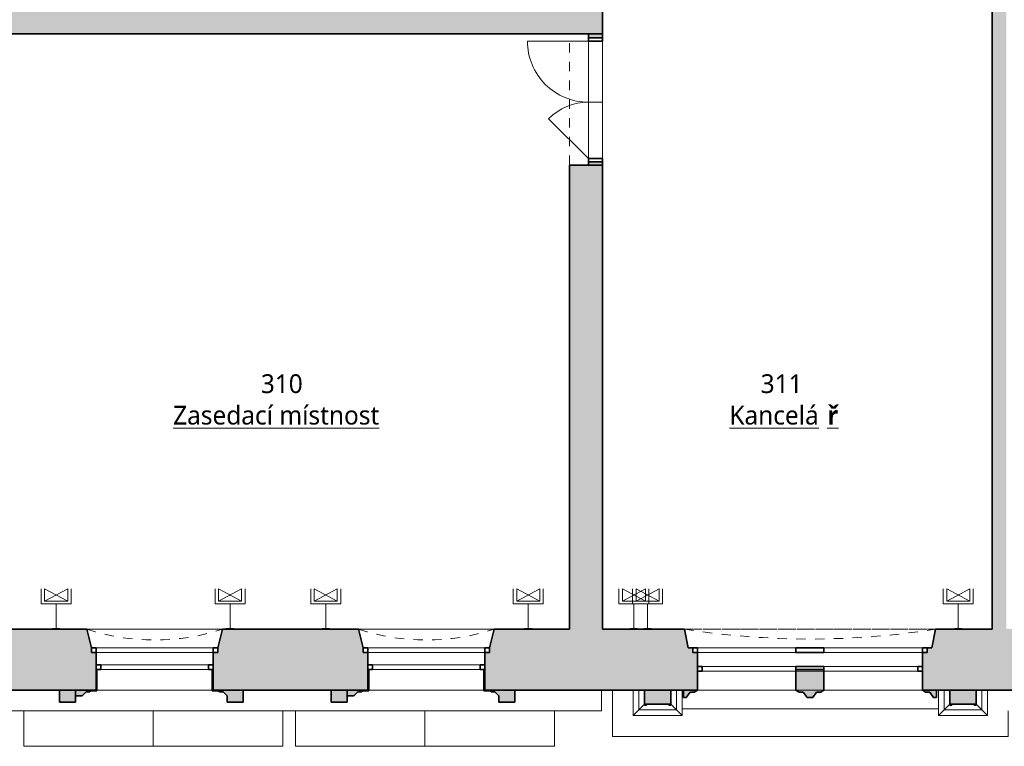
# Model space of a CAD drawing. Header units: metres. Extents: x -0.2 to 44.7, y -1.1 to 28.
# Tile 3 of 11: x 11.3 to 21.8, y -0.2 to 7.5. Entities that reach past the tile are written whole.
import ezdxf

# ---------------------------------------------------------------- set-up
doc = ezdxf.new("R2010")
doc.units = ezdxf.units.M
doc.linetypes.add('AV - Cerch_ 1 tecka 4mm', pattern=[0.006, 0.004, -0.001, 0, -0.001])
doc.layers.add('AV-MISTNOSTI', color=5, linetype='Continuous', lineweight=5, true_color=0x0000ff)
doc.layers.add('AV-TEXTY', color=5, linetype='Continuous', lineweight=13, true_color=0x0000ff)
doc.layers.add('AV-SRAFY', color=7, linetype='Continuous', lineweight=35)
doc.layers.add('AV-STAVBA', color=7, linetype='Continuous', lineweight=18)
doc.styles.add('Trebuchet MS_B', font='trebuc.ttf', dxfattribs={"height": 0.2})

# ---------------------------------------------------------------- blocks, each defined once
blk = doc.blocks.new('GM_Otvor_obdélníkový - 1400x2450-997674-3NP')
at = {"layer": 'AV-STAVBA', "color": 254, "linetype": 'AV - Cerch_ 1 tecka 4mm', "lineweight": 13, "true_color": 0xcccccc}
for p, q in [((-0.7, 0.175), (0.7, 0.175)), ((-0.7, -0.175), (0.7, -0.175)), ((-0.7, -0.175), (0.7, -0.175))]:
    blk.add_line(p, q, dxfattribs=at)
blk = doc.blocks.new('DO_2-L_Ocel_ - 1250x1970-985152-3NP')
at = {"layer": 'AV-STAVBA', "color": 254, "true_color": 0xcccccc}
for p, q in [((0.65, 0.725), (0.65, 0.075)), ((-0.6, 0.075), (-0.176, 0.499)), ((-0.635, 0.075), (-0.635, -0.075)), ((-0.6, 0.075), (0.65, 0.075)), ((0, 0.075), (0, -0.075)), ((0.685, 0.075), (0.685, -0.075)), ((-0.6, -0.075), (0.65, -0.075))]:
    blk.add_line(p, q, dxfattribs=at)
at = {"layer": 'AV-STAVBA', "color": 254, "lineweight": 35, "true_color": 0xcccccc}
for p, q in [((-0.6, 0.075), (-0.635, 0.075)), ((-0.635, 0.075), (-0.635, -0.075)), ((-0.6, -0.075), (-0.6, 0.075)), ((0.685, 0.075), (0.65, 0.075)), ((0.65, 0.075), (0.65, -0.075)), ((0.685, -0.075), (0.685, 0.075)), ((-0.635, -0.075), (-0.6, -0.075)), ((0.65, -0.075), (0.685, -0.075))]:
    blk.add_line(p, q, dxfattribs=at)
at = {"layer": 'AV-STAVBA', "color": 254, "linetype": 'AV - Cerch_ 1 tecka 4mm', "true_color": 0xcccccc}
for p, q in [((-0.635, 0.075), (0.685, 0.075)), ((-0.6, 0.075), (0.65, 0.075)), ((-0.635, -0.075), (0.685, -0.075)), ((-0.6, -0.075), (0.65, -0.075))]:
    blk.add_line(p, q, dxfattribs=at)
at = {"layer": 'AV-STAVBA', "color": 254, "true_color": 0xcccccc}
for centre, radius, start, end in [((0.65, 0.075), 0.65, 89.9951, 180), ((-0.6, 0.075), 0.6, 360, 45)]:
    blk.add_arc(centre, radius, start, end, dxfattribs=at)
blk = doc.blocks.new('WI_2-2_dvojité_bez středního sloupku - 1250x2320-1217601-3NP')
at = {"layer": 'AV-STAVBA', "color": 254, "linetype": 'AV - Cerch_ 1 tecka 4mm', "lineweight": 13, "true_color": 0xcccccc}
for p, q in [((0.675, 0.325), (-0.675, 0.325)), ((-0.675, 0.325), (0.675, 0.325)), ((0.625, 0.325), (-0.625, 0.325)), ((0.675, -0.325), (-0.675, -0.325)), ((0.625, -0.325), (-0.625, -0.325)), ((-0.625, -0.325), (0.625, -0.325))]:
    blk.add_line(p, q, dxfattribs=at)
at = {"layer": 'AV-STAVBA', "color": 254, "lineweight": 35, "true_color": 0xcccccc}
for p, q in [((-0.625, 0.125), (-0.675, 0.125)), ((-0.675, 0.125), (-0.675, 0.075)), ((-0.625, 0.075), (-0.625, 0.125)), ((0.675, 0.125), (0.625, 0.125)), ((0.625, 0.125), (0.625, 0.075)), ((0.675, 0.075), (0.675, 0.125)), ((-0.675, 0.075), (-0.625, 0.075)), ((0.625, 0.075), (0.675, 0.075)), ((-0.625, -0.105), (-0.625, -0.055)), ((-0.625, -0.055), (-0.575, -0.055)), ((-0.575, -0.105), (-0.625, -0.105)), ((-0.575, -0.055), (-0.575, -0.105)), ((0.575, -0.105), (0.575, -0.055)), ((0.575, -0.055), (0.625, -0.055)), ((0.625, -0.105), (0.575, -0.105)), ((0.625, -0.055), (0.625, -0.105))]:
    blk.add_line(p, q, dxfattribs=at)
at = {"layer": 'AV-STAVBA', "color": 254, "true_color": 0xcccccc}
for p, q in [((-0.675, 0.075), (-0.675, 0.125)), ((-0.675, 0.125), (0.675, 0.125)), ((-0.625, 0.125), (0.031, 0.125)), ((-0.625, 0.075), (-0.625, 0.125)), ((0.031, 0.125), (0.625, 0.125)), ((0.625, 0.075), (0.625, 0.125)), ((0.675, 0.075), (0.675, 0.125)), ((-0.675, 0.075), (0.675, 0.075)), ((0.031, 0.075), (-0.625, 0.075)), ((0.625, 0.075), (0.031, 0.075)), ((-0.625, -0.055), (-0.625, -0.105)), ((-0.625, -0.055), (0.625, -0.055)), ((-0.625, -0.105), (0.625, -0.105)), ((0.031, -0.055), (-0.575, -0.055)), ((-0.575, -0.055), (-0.575, -0.105)), ((-0.575, -0.105), (0.031, -0.105)), ((0.575, -0.055), (0.031, -0.055)), ((0.031, -0.105), (0.575, -0.105)), ((0.575, -0.055), (0.575, -0.105)), ((0.625, -0.055), (0.625, -0.105))]:
    blk.add_line(p, q, dxfattribs=at)
blk = doc.blocks.new('GM_Nika se zkoseným ostěním a klenutým nadpražím - 1350x2500_200-1217707-3NP')
at = {"layer": 'AV-STAVBA', "color": 254, "linetype": 'AV - Cerch_ 1 tecka 4mm', "lineweight": 13, "true_color": 0xcccccc}
for p, q in [((0.675, 0.325), (-0.675, 0.325)), ((0.725, -0.325), (-0.725, -0.325))]:
    blk.add_line(p, q, dxfattribs=at)
blk.add_arc((0, -2.537), 2.328, 71.8558, 108.1442, dxfattribs=at)
blk = doc.blocks.new('GM_Nika_zkosené ostění - v900-1218213-3NP')
at = {"layer": 'AV-STAVBA', "color": 254, "linetype": 'AV - Cerch_ 1 tecka 4mm', "lineweight": 13, "true_color": 0xcccccc}
blk.add_line((-0.6, 0.325), (0.85, 0.325), dxfattribs=at)
blk = doc.blocks.new('WI_4-4_dvojité - 2400x2350-1624764-3NP')
at = {"layer": 'AV-STAVBA', "color": 254, "linetype": 'AV - Cerch_ 1 tecka 4mm', "lineweight": 13, "true_color": 0xcccccc}
for p, q in [((1.25, 0.325), (-1.25, 0.325)), ((-1.25, 0.325), (1.25, 0.325)), ((1.2, 0.325), (-1.2, 0.325)), ((1.25, -0.325), (-1.25, -0.325)), ((1.2, -0.325), (-1.2, -0.325)), ((-1.2, -0.325), (1.2, -0.325))]:
    blk.add_line(p, q, dxfattribs=at)
at = {"layer": 'AV-STAVBA', "color": 254, "lineweight": 35, "true_color": 0xcccccc}
for p, q in [((-1.2, 0.125), (-1.25, 0.125)), ((-1.2, 0.075), (-1.2, 0.125)), ((0.15, 0.125), (-0.15, 0.125)), ((-0.15, 0.125), (-0.15, 0.075)), ((0.15, 0.075), (0.15, 0.125)), ((1.25, 0.125), (1.2, 0.125)), ((1.2, 0.125), (1.2, 0.075)), ((-0.15, 0.075), (0.15, 0.075)), ((-1.2, -0.075), (-1.15, -0.075)), ((-1.15, -0.075), (-1.15, -0.125)), ((-0.15, -0.105), (-0.15, -0.075)), ((-0.15, -0.075), (0.15, -0.075)), ((0.15, -0.075), (0.15, -0.105)), ((1.15, -0.125), (1.15, -0.075)), ((1.15, -0.075), (1.2, -0.075)), ((-1.15, -0.125), (-1.2, -0.125)), ((1.2, -0.125), (1.15, -0.125))]:
    blk.add_line(p, q, dxfattribs=at)
at = {"layer": 'AV-STAVBA', "color": 254, "true_color": 0xcccccc}
for p, q in [((-1.25, 0.075), (-1.25, 0.125)), ((-1.25, 0.125), (1.25, 0.125)), ((-1.2, 0.125), (-0.15, 0.125)), ((-1.2, 0.075), (-1.2, 0.125)), ((0.15, 0.125), (1.2, 0.125)), ((1.2, 0.075), (1.2, 0.125)), ((1.25, 0.075), (1.25, 0.125)), ((-1.25, 0.075), (1.25, 0.075)), ((-0.15, 0.075), (-1.2, 0.075)), ((1.2, 0.075), (0.15, 0.075)), ((-1.2, -0.075), (-1.2, -0.125)), ((-1.2, -0.075), (1.2, -0.075)), ((-0.15, -0.075), (-1.15, -0.075)), ((-1.15, -0.075), (-1.15, -0.125)), ((1.15, -0.075), (0.15, -0.075)), ((1.15, -0.075), (1.15, -0.125)), ((1.2, -0.075), (1.2, -0.125)), ((-1.2, -0.125), (1.2, -0.125)), ((-1.15, -0.125), (-0.15, -0.125)), ((0.15, -0.125), (1.15, -0.125))]:
    blk.add_line(p, q, dxfattribs=at)
blk = doc.blocks.new('GM_Nika se zkoseným ostěním a klenutým nadpražím - 2600x2500_4500-1221870-3NP')
at = {"layer": 'AV-STAVBA', "color": 254, "linetype": 'AV - Cerch_ 1 tecka 4mm', "lineweight": 13, "true_color": 0xcccccc}
for p, q in [((1.3, 0.325), (-1.3, 0.325)), ((1.34, -0.325), (-1.34, -0.325))]:
    blk.add_line(p, q, dxfattribs=at)
blk.add_arc((0, -8.719), 8.5, 80.9297, 99.0703, dxfattribs=at)
blk = doc.blocks.new('GM_Nika_zkosené ostění - v850-1222089-3NP')
at = {"layer": 'AV-STAVBA', "color": 254, "linetype": 'AV - Cerch_ 1 tecka 4mm', "lineweight": 13, "true_color": 0xcccccc}
blk.add_line((-1.215, 0.325), (1.465, 0.325), dxfattribs=at)
blk = doc.blocks.new('Podokenní římsa 3NP - Podokenní římsa 3NP-1611802-3NP')
at = {"layer": 'AV-STAVBA', "color": 254, "true_color": 0xcccccc}
for p, q in [((17.495, 0.138), (17.495, 0.358)), ((5.665, 0.138), (17.495, 0.138))]:
    blk.add_line(p, q, dxfattribs=at)
blk = doc.blocks.new('Tympanon a šambrána 3NP3 - Tympanon a šambrána 2NP-1615727-3NP')
at = {"layer": 'AV-STAVBA', "true_color": 0xcccccc}
h = blk.add_hatch(color=254, dxfattribs=at)
h.paths.add_polyline_path([(7.8, 0.228), (7.8, 0.358), (7.48, 0.358), (7.48, 0.578), (7.47, 0.578), (7.47, 0.348), (7.535, 0.348), (7.55, 0.339), (7.585, 0.339), (7.628, 0.297), (7.63, 0.297), (7.63, 0.228)])
h.paths.add_polyline_path([(6.01, 0.297), (6.082, 0.297), (6.125, 0.339), (6.16, 0.339), (6.175, 0.348), (6.24, 0.348), (6.24, 0.578), (6.23, 0.578), (6.23, 0.358), (6.01, 0.358)])
blk.add_hatch(color=254, dxfattribs=at).paths.add_polyline_path([(6.01, 0.228), (6.01, 0.358), (5.84, 0.358), (5.84, 0.228)])
at = {"layer": 'AV-STAVBA', "color": 254, "lineweight": 35, "true_color": 0xcccccc}
for p, q in [((6.23, 0.578), (6.23, 0.358)), ((6.24, 0.348), (6.24, 0.578)), ((7.47, 0.578), (7.47, 0.348)), ((7.48, 0.358), (7.48, 0.578)), ((6.01, 0.358), (5.84, 0.358)), ((5.84, 0.358), (5.84, 0.228)), ((6.23, 0.358), (6.01, 0.358)), ((6.01, 0.358), (6.01, 0.297)), ((6.01, 0.228), (6.01, 0.358)), ((6.082, 0.297), (6.125, 0.339)), ((6.125, 0.339), (6.16, 0.339)), ((6.16, 0.339), (6.175, 0.348)), ((6.175, 0.348), (6.24, 0.348)), ((7.47, 0.348), (7.535, 0.348)), ((7.8, 0.358), (7.48, 0.358)), ((7.535, 0.348), (7.55, 0.339)), ((7.55, 0.339), (7.585, 0.339)), ((7.585, 0.339), (7.628, 0.297)), ((7.8, 0.228), (7.8, 0.358)), ((5.84, 0.228), (6.01, 0.228)), ((6.01, 0.297), (6.082, 0.297)), ((7.628, 0.297), (7.63, 0.297)), ((7.63, 0.297), (7.63, 0.228)), ((7.63, 0.228), (7.8, 0.228))]:
    blk.add_line(p, q, dxfattribs=at)
blk = doc.blocks.new('Tympanon a šambrána 3NP4 - Tympanon a šambrána 2NP-1615841-3NP')
at = {"layer": 'AV-STAVBA', "true_color": 0xcccccc}
h = blk.add_hatch(color=254, dxfattribs=at)
h.paths.add_polyline_path([(7.63, 0.228), (7.8, 0.228), (7.8, 0.358), (7.48, 0.358), (7.48, 0.578), (7.47, 0.578), (7.47, 0.348), (7.535, 0.348), (7.55, 0.339), (7.585, 0.339), (7.628, 0.297), (7.63, 0.297)])
h.paths.add_polyline_path([(6.082, 0.297), (6.125, 0.339), (6.16, 0.339), (6.175, 0.348), (6.24, 0.348), (6.24, 0.578), (6.23, 0.578), (6.23, 0.358), (6.01, 0.358), (6.01, 0.297)])
blk.add_hatch(color=254, dxfattribs=at).paths.add_polyline_path([(6.01, 0.228), (6.01, 0.358), (5.84, 0.358), (5.84, 0.228)])
at = {"layer": 'AV-STAVBA', "color": 254, "lineweight": 35, "true_color": 0xcccccc}
for p, q in [((6.23, 0.578), (6.23, 0.358)), ((6.24, 0.348), (6.24, 0.578)), ((7.47, 0.578), (7.47, 0.348)), ((7.48, 0.358), (7.48, 0.578)), ((6.01, 0.358), (5.84, 0.358)), ((5.84, 0.358), (5.84, 0.228)), ((6.23, 0.358), (6.01, 0.358)), ((6.01, 0.358), (6.01, 0.297)), ((6.01, 0.228), (6.01, 0.358)), ((6.082, 0.297), (6.125, 0.339)), ((6.125, 0.339), (6.16, 0.339)), ((6.16, 0.339), (6.175, 0.348)), ((6.175, 0.348), (6.24, 0.348)), ((7.47, 0.348), (7.535, 0.348)), ((7.8, 0.358), (7.48, 0.358)), ((7.535, 0.348), (7.55, 0.339)), ((7.55, 0.339), (7.585, 0.339)), ((7.585, 0.339), (7.628, 0.297)), ((7.8, 0.228), (7.8, 0.358)), ((5.84, 0.228), (6.01, 0.228)), ((6.01, 0.297), (6.082, 0.297)), ((7.628, 0.297), (7.63, 0.297)), ((7.63, 0.297), (7.63, 0.228)), ((7.63, 0.228), (7.8, 0.228))]:
    blk.add_line(p, q, dxfattribs=at)
blk = doc.blocks.new('Šambrána krajní_2NP2 - Šambrána krajní_2NP-1634565-3NP')
at = {"layer": 'AV-STAVBA', "true_color": 0xcccccc}
h = blk.add_hatch(color=254, dxfattribs=at)
h.paths.add_polyline_path([(18.37, 0.278), (18.4, 0.278), (18.441, 0.335), (18.486, 0.335), (18.52, 0.358), (18.37, 0.358)])
h.paths.add_polyline_path([(19.69, 0.278), (19.75, 0.278), (19.791, 0.335), (19.836, 0.335), (19.87, 0.358), (19.87, 0.578), (19.57, 0.578), (19.57, 0.358), (19.604, 0.335), (19.649, 0.335)])
h.paths.add_polyline_path([(21.04, 0.278), (21.07, 0.278), (21.07, 0.358), (20.92, 0.358), (20.954, 0.335), (20.999, 0.335)])
for points in [[(17.954, 0.208), (18.234, 0.208), (18.234, 0.358), (17.954, 0.358)], [(21.214, 0.208), (21.494, 0.208), (21.494, 0.358), (21.214, 0.358)]]:
    blk.add_hatch(color=254, dxfattribs=at).paths.add_polyline_path(points)
h = blk.add_hatch(color=254, dxfattribs=at)
h.paths.add_polyline_path([(18.234, 0.198), (18.234, 0.208), (18.214, 0.208), (18.214, 0.198)])
h.paths.add_polyline_path([(17.974, 0.198), (17.974, 0.208), (17.954, 0.208), (17.954, 0.198)])
h = blk.add_hatch(color=254, dxfattribs=at)
h.paths.add_polyline_path([(21.494, 0.198), (21.494, 0.208), (21.474, 0.208), (21.474, 0.198)])
h.paths.add_polyline_path([(21.214, 0.198), (21.234, 0.198), (21.234, 0.208), (21.214, 0.208)])
at = {"layer": 'AV-STAVBA', "color": 254, "lineweight": 35, "true_color": 0xcccccc}
for p, q in [((19.87, 0.578), (19.57, 0.578)), ((19.57, 0.578), (19.57, 0.358)), ((19.87, 0.358), (19.87, 0.578)), ((18.234, 0.358), (17.954, 0.358)), ((17.954, 0.358), (17.954, 0.208)), ((18.234, 0.208), (18.234, 0.358)), ((18.52, 0.358), (18.37, 0.358)), ((18.37, 0.358), (18.37, 0.278)), ((18.4, 0.278), (18.441, 0.335)), ((18.441, 0.335), (18.486, 0.335)), ((18.486, 0.335), (18.52, 0.358)), ((19.57, 0.358), (19.604, 0.335)), ((19.604, 0.335), (19.649, 0.335)), ((19.649, 0.335), (19.69, 0.278)), ((19.75, 0.278), (19.791, 0.335)), ((19.791, 0.335), (19.836, 0.335)), ((19.836, 0.335), (19.87, 0.358)), ((21.07, 0.358), (20.92, 0.358)), ((20.92, 0.358), (20.954, 0.335)), ((20.954, 0.335), (20.999, 0.335)), ((20.999, 0.335), (21.04, 0.278)), ((21.07, 0.278), (21.07, 0.358)), ((21.494, 0.358), (21.214, 0.358)), ((21.214, 0.358), (21.214, 0.208)), ((21.494, 0.208), (21.494, 0.358)), ((18.37, 0.278), (18.4, 0.278)), ((19.69, 0.278), (19.75, 0.278)), ((21.04, 0.278), (21.07, 0.278)), ((17.974, 0.208), (17.954, 0.208)), ((17.954, 0.208), (17.954, 0.198)), ((17.954, 0.208), (18.234, 0.208)), ((17.954, 0.198), (17.974, 0.198)), ((17.974, 0.198), (17.974, 0.208)), ((18.234, 0.208), (18.214, 0.208)), ((18.214, 0.208), (18.214, 0.198)), ((18.214, 0.198), (18.234, 0.198)), ((18.234, 0.198), (18.234, 0.208)), ((21.234, 0.208), (21.214, 0.208)), ((21.214, 0.208), (21.214, 0.198)), ((21.214, 0.208), (21.494, 0.208)), ((21.214, 0.198), (21.234, 0.198)), ((21.234, 0.198), (21.234, 0.208)), ((21.494, 0.208), (21.474, 0.208)), ((21.474, 0.208), (21.474, 0.198)), ((21.474, 0.198), (21.494, 0.198)), ((21.494, 0.198), (21.494, 0.208))]:
    blk.add_line(p, q, dxfattribs=at)
at = {"layer": 'AV-STAVBA', "color": 254, "true_color": 0xcccccc}
for p, q in [((17.612, 0.358), (17.612, -0.137)), ((17.834, 0.087), (17.834, 0.358)), ((17.894, 0.148), (17.894, 0.358)), ((18.294, 0.358), (18.294, 0.148)), ((18.355, 0.218), (18.355, 0.358)), ((21.094, 0.358), (21.094, 0.218)), ((21.154, 0.148), (21.154, 0.358)), ((21.554, 0.358), (21.554, 0.148)), ((21.615, 0.358), (21.615, 0.087)), ((18.355, 0.218), (18.355, 0.185)), ((21.094, 0.185), (21.094, 0.218)), ((17.834, 0.087), (17.894, 0.148)), ((17.894, 0.148), (17.954, 0.208)), ((18.294, 0.148), (17.894, 0.148)), ((18.294, 0.148), (18.234, 0.208)), ((18.355, 0.087), (18.294, 0.148)), ((18.355, 0.185), (18.355, 0.087)), ((18.355, 0.158), (21.094, 0.158)), ((21.094, 0.087), (21.094, 0.185)), ((21.094, 0.087), (21.154, 0.148)), ((21.154, 0.148), (21.214, 0.208)), ((21.554, 0.148), (21.154, 0.148)), ((21.554, 0.148), (21.494, 0.208)), ((21.615, 0.087), (21.554, 0.148)), ((21.836, -0.137), (21.836, 0.138)), ((18.355, 0.087), (17.834, 0.087)), ((21.615, 0.087), (21.094, 0.087)), ((17.612, -0.137), (21.836, -0.137))]:
    blk.add_line(p, q, dxfattribs=at)
blk = doc.blocks.new('D0089 - 1514 - OÚPSŘ_Benešova_rvt-1-3NP')
at = {"layer": 'AV-SRAFY', "lineweight": 18, "true_color": 0xcccccc}
for points in [[(10.925, 7.358), (17.155, 7.358), (17.155, 8.038), (11.285, 8.038), (11.285, 7.708), (10.925, 7.708), (10.925, 7.593)], [(21.815, 1.008), (21.815, 7.698), (21.665, 7.698), (21.665, 1.008)]]:
    blk.add_hatch(color=254, dxfattribs=at).paths.add_polyline_path(points)
h = blk.add_hatch(color=254, dxfattribs=at)
h.paths.add_polyline_path([(17.338, 1.008), (17.505, 1.008), (17.505, 5.958), (17.155, 5.958), (17.155, 1.008)])
h.paths.add_polyline_path([(17.155, 7.358), (17.505, 7.358), (17.505, 8.038), (17.155, 8.038), (17.155, 7.593)])
h = blk.add_hatch(color=254, dxfattribs=at)
h.paths.add_polyline_path([(17.505, 5.958), (17.505, 5.993), (17.355, 5.993), (17.355, 5.958)])
h.paths.add_polyline_path([(17.505, 7.313), (17.505, 7.358), (17.355, 7.358), (17.355, 7.313)])
h = blk.add_hatch(color=254, dxfattribs=at)
h.paths.add_polyline_path([(5.445, 0.358), (6.23, 0.358), (6.23, 0.758), (6.18, 0.758), (6.18, 0.808), (6.13, 1.008), (5.435, 1.008), (5.435, 0.358)])
h.paths.add_polyline_path([(11.276, 0.358), (12.1, 0.358), (12.1, 0.758), (12.05, 0.758), (12.05, 0.808), (12, 1.008), (10.51, 1.008), (10.46, 0.808), (10.46, 0.758), (10.41, 0.758), (10.41, 0.358), (10.771, 0.358)])
h.paths.add_polyline_path([(33.505, 0.358), (33.979, 0.358), (33.979, 0.828), (34.05, 0.828), (34.05, 1.008), (33.32, 1.008), (33.27, 0.808), (33.27, 0.758), (33.22, 0.758), (33.22, 0.358)])
h.paths.add_polyline_path([(13.35, 0.358), (15, 0.358), (15, 0.758), (14.95, 0.758), (14.95, 0.808), (14.9, 1.008), (13.45, 1.008), (13.4, 0.808), (13.4, 0.758), (13.35, 0.758), (13.35, 0.372)])
h.paths.add_polyline_path([(16.25, 0.358), (18.52, 0.358), (18.52, 0.758), (18.47, 0.758), (18.47, 0.808), (18.42, 0.808), (18.38, 1.008), (16.35, 1.008), (16.3, 0.808), (16.3, 0.758), (16.25, 0.758), (16.25, 0.372)])
h.paths.add_polyline_path([(31.97, 0.358), (31.97, 0.758), (31.92, 0.758), (31.92, 0.808), (31.87, 1.008), (30.38, 1.008), (30.33, 0.808), (30.33, 0.758), (30.28, 0.758), (30.28, 0.358), (31.484, 0.358)])
h.paths.add_polyline_path([(20.92, 0.358), (23.16, 0.358), (23.16, 0.758), (23.11, 0.758), (23.11, 0.808), (23.06, 1.008), (21.06, 1.008), (21.02, 0.808), (20.97, 0.808), (20.97, 0.758), (20.92, 0.758), (20.92, 0.372)])
h.paths.add_polyline_path([(24.41, 0.358), (26.11, 0.358), (26.11, 0.758), (26.06, 0.758), (26.06, 0.808), (26.01, 1.008), (24.51, 1.008), (24.46, 0.808), (24.46, 0.758), (24.41, 0.758), (24.41, 0.372)])
h.paths.add_polyline_path([(27.36, 0.358), (29.03, 0.358), (29.03, 0.758), (28.98, 0.758), (28.98, 0.808), (28.93, 1.008), (27.46, 1.008), (27.41, 0.808), (27.41, 0.758), (27.36, 0.758), (27.36, 0.372)])
h.paths.add_polyline_path([(9.16, 0.358), (9.16, 0.758), (9.11, 0.758), (9.11, 0.808), (9.06, 1.008), (7.58, 1.008), (7.53, 0.808), (7.53, 0.758), (7.48, 0.758), (7.48, 0.358), (8.245, 0.358)])
at = {"layer": 'AV-STAVBA', "color": 254, "lineweight": 35, "true_color": 0xcccccc}
for p, q in [((17.505, 7.358), (17.505, 7.698)), ((21.665, 7.698), (21.665, 1.008)), ((11.075, 7.358), (17.155, 7.358)), ((17.155, 7.358), (17.505, 7.358)), ((17.355, 7.358), (17.355, 7.313)), ((17.505, 7.358), (17.355, 7.358)), ((17.505, 7.313), (17.505, 7.358)), ((17.355, 7.313), (17.505, 7.313)), ((17.355, 5.993), (17.355, 5.958)), ((17.505, 5.993), (17.355, 5.993)), ((17.505, 5.958), (17.505, 5.993)), ((17.505, 5.958), (17.155, 5.958)), ((17.155, 5.958), (17.155, 1.008)), ((17.355, 5.958), (17.505, 5.958)), ((17.505, 1.008), (17.505, 5.958)), ((12, 1.008), (11.075, 1.008)), ((12.05, 0.808), (12, 1.008)), ((13.45, 1.008), (13.4, 0.808)), ((14.9, 1.008), (13.45, 1.008)), ((14.95, 0.808), (14.9, 1.008)), ((16.35, 1.008), (16.3, 0.808)), ((17.155, 1.008), (16.35, 1.008)), ((18.38, 1.008), (17.505, 1.008)), ((18.42, 0.808), (18.38, 1.008)), ((21.06, 1.008), (21.02, 0.808)), ((21.665, 1.008), (21.06, 1.008)), ((12.1, 0.628), (12.1, 0.758)), ((13.35, 0.758), (13.35, 0.628)), ((15, 0.628), (15, 0.758)), ((16.25, 0.758), (16.25, 0.628)), ((18.47, 0.808), (18.42, 0.808)), ((18.47, 0.758), (18.47, 0.808)), ((18.52, 0.758), (18.47, 0.758)), ((18.52, 0.358), (18.52, 0.758)), ((20.97, 0.758), (20.92, 0.758)), ((20.92, 0.758), (20.92, 0.358)), ((21.02, 0.808), (20.97, 0.808)), ((20.97, 0.808), (20.97, 0.758)), ((12.1, 0.358), (12.1, 0.578)), ((13.35, 0.578), (13.35, 0.358)), ((15, 0.358), (15, 0.578)), ((16.25, 0.578), (16.25, 0.358)), ((10.41, 0.358), (12.1, 0.358)), ((13.35, 0.358), (15, 0.358)), ((16.25, 0.358), (18.52, 0.358)), ((20.92, 0.358), (23.16, 0.358))]:
    blk.add_line(p, q, dxfattribs=at)
at = {"layer": 'AV-STAVBA', "color": 254, "true_color": 0xcccccc}
for p, q in [((17.355, 6.028), (17.355, 7.278)), ((17.505, 7.278), (17.505, 6.028)), ((13.35, 0.758), (12.1, 0.758)), ((16.25, 0.758), (15, 0.758)), ((19.57, 0.758), (18.52, 0.758)), ((20.92, 0.758), (19.87, 0.758)), ((13.34, 0.358), (12.11, 0.358)), ((16.24, 0.358), (15.01, 0.358)), ((19.57, 0.358), (18.52, 0.358)), ((20.92, 0.358), (19.87, 0.358)), ((11.328, 0.138), (11.328, -0.242)), ((12.71, 0.138), (12.71, -0.242)), ((14.093, -0.242), (14.093, 0.138)), ((14.228, 0.138), (14.228, -0.242)), ((15.61, 0.138), (15.61, -0.242)), ((16.993, -0.242), (16.993, 0.138)), ((12.71, -0.242), (11.328, -0.242)), ((14.093, -0.242), (12.71, -0.242)), ((15.61, -0.242), (14.228, -0.242)), ((16.993, -0.242), (15.61, -0.242))]:
    blk.add_line(p, q, dxfattribs=at)
at = {"layer": 'AV-STAVBA', "color": 254, "lineweight": 18, "true_color": 0xcccccc}
for name, p, rotation in [('GM_Otvor_obdélníkový - 1400x2450-997674-3NP', (17.33, 6.658), 89.9999999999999), ('DO_2-L_Ocel_ - 1250x1970-985152-3NP', (17.43, 6.628), 89.99999999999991), ('GM_Nika se zkoseným ostěním a klenutým nadpražím - 1350x2500_200-1217707-3NP', (12.725, 0.683), 180), ('GM_Nika se zkoseným ostěním a klenutým nadpražím - 1350x2500_200-1217707-3NP', (15.625, 0.683), 180), ('GM_Nika se zkoseným ostěním a klenutým nadpražím - 2600x2500_4500-1221870-3NP', (19.72, 0.683), 180)]:
    blk.add_blockref(name, p, dxfattribs=dict(at, rotation=rotation))
for name, p in [('GM_Nika_zkosené ostění - v900-1218213-3NP', (12.6, 0.683)), ('WI_2-2_dvojité_bez středního sloupku - 1250x2320-1217601-3NP', (12.725, 0.683)), ('GM_Nika_zkosené ostění - v900-1218213-3NP', (15.5, 0.683)), ('WI_2-2_dvojité_bez středního sloupku - 1250x2320-1217601-3NP', (15.625, 0.683)), ('GM_Nika_zkosené ostění - v850-1222089-3NP', (19.595, 0.683)), ('WI_4-4_dvojité - 2400x2350-1624764-3NP', (19.72, 0.683)), ('Tympanon a šambrána 3NP3 - Tympanon a šambrána 2NP-1615727-3NP', (5.87, 0)), ('Tympanon a šambrána 3NP4 - Tympanon a šambrána 2NP-1615841-3NP', (8.77, 0)), ('Šambrána krajní_2NP2 - Šambrána krajní_2NP-1634565-3NP', (0, 0)), ('Podokenní římsa 3NP - Podokenní římsa 3NP-1611802-3NP', (0, 0))]:
    blk.add_blockref(name, p, dxfattribs=at)
blk = doc.blocks.new('EF_Datová zásuvka - 2 vývody-835357-3NP')
at = {"layer": 'AV-STAVBA'}
for p, q in [((0.225, 13.404), (0.23, 13.404)), ((0.23, 13.404), (0.23, 13.324)), ((0.23, 13.334), (0.23, 13.394)), ((0.23, 13.394), (0.23, 13.334)), ((0.23, 13.372), (0.23, 13.382)), ((0.23, 13.382), (0.23, 13.372)), ((0.23, 13.346), (0.23, 13.356)), ((0.23, 13.356), (0.23, 13.346)), ((0.23, 13.324), (0.225, 13.324))]:
    blk.add_line(p, q, dxfattribs=at)

msp = doc.modelspace()

# ---------------------------------------------------------------- linework, layer by layer
at = {"layer": 'AV-TEXTY', "lineweight": 5}
for p, q in [((11.514, 1.278), (11.514, 1.438)), ((11.797, 1.438), (11.551, 1.305)), ((11.551, 1.438), (11.797, 1.305)), ((11.551, 1.438), (11.551, 1.305)), ((11.797, 1.305), (11.797, 1.438)), ((11.834, 1.278), (11.834, 1.438)), ((13.37, 1.278), (13.37, 1.438)), ((13.653, 1.438), (13.407, 1.305)), ((13.407, 1.438), (13.653, 1.305)), ((13.407, 1.438), (13.407, 1.305)), ((13.653, 1.305), (13.653, 1.438)), ((13.69, 1.278), (13.69, 1.438)), ((14.392, 1.278), (14.392, 1.438)), ((14.675, 1.438), (14.429, 1.305)), ((14.429, 1.438), (14.675, 1.305)), ((14.429, 1.438), (14.429, 1.305)), ((14.675, 1.305), (14.675, 1.438)), ((14.712, 1.278), (14.712, 1.438)), ((16.554, 1.278), (16.554, 1.438)), ((16.837, 1.438), (16.591, 1.305)), ((16.591, 1.438), (16.837, 1.305)), ((16.591, 1.438), (16.591, 1.305)), ((16.837, 1.305), (16.837, 1.438)), ((16.874, 1.278), (16.874, 1.438)), ((17.681, 1.278), (17.681, 1.438)), ((17.964, 1.438), (17.718, 1.305)), ((17.718, 1.438), (17.964, 1.305)), ((17.718, 1.438), (17.718, 1.305)), ((17.827, 1.278), (17.827, 1.438)), ((18.11, 1.438), (17.864, 1.305)), ((17.864, 1.438), (18.11, 1.305)), ((17.864, 1.438), (17.864, 1.305)), ((17.964, 1.305), (17.964, 1.438)), ((18.001, 1.278), (18.001, 1.438)), ((18.11, 1.305), (18.11, 1.438)), ((18.147, 1.278), (18.147, 1.438)), ((21.143, 1.278), (21.143, 1.438)), ((21.426, 1.438), (21.18, 1.305)), ((21.18, 1.438), (21.426, 1.305)), ((21.18, 1.438), (21.18, 1.305)), ((21.426, 1.305), (21.426, 1.438)), ((21.463, 1.278), (21.463, 1.438)), ((11.674, 1.278), (11.514, 1.278)), ((11.551, 1.305), (11.797, 1.305)), ((11.674, 1.278), (11.834, 1.278)), ((11.674, 1.278), (11.674, 1.008)), ((13.53, 1.278), (13.37, 1.278)), ((13.407, 1.305), (13.653, 1.305)), ((13.53, 1.278), (13.69, 1.278)), ((13.53, 1.278), (13.53, 1.008)), ((14.552, 1.278), (14.392, 1.278)), ((14.429, 1.305), (14.675, 1.305)), ((14.552, 1.278), (14.712, 1.278)), ((14.552, 1.278), (14.552, 1.008)), ((16.714, 1.278), (16.554, 1.278)), ((16.591, 1.305), (16.837, 1.305)), ((16.714, 1.278), (16.874, 1.278)), ((16.714, 1.278), (16.714, 1.008)), ((17.841, 1.278), (17.681, 1.278)), ((17.718, 1.305), (17.964, 1.305)), ((17.987, 1.278), (17.827, 1.278)), ((17.841, 1.278), (18.001, 1.278)), ((17.841, 1.278), (17.841, 1.008)), ((17.864, 1.305), (18.11, 1.305)), ((17.987, 1.278), (18.147, 1.278)), ((17.987, 1.278), (17.987, 1.008)), ((21.303, 1.278), (21.143, 1.278)), ((21.18, 1.305), (21.426, 1.305)), ((21.303, 1.278), (21.463, 1.278)), ((21.303, 1.278), (21.303, 1.008))]:
    msp.add_line(p, q, dxfattribs=at)

# ---------------------------------------------------------------- block references
at = {"lineweight": 5}
msp.add_blockref('D0089 - 1514 - OÚPSŘ_Benešova_rvt-1-3NP', (0, 0), dxfattribs=at)
at = {"layer": 'AV-STAVBA', "rotation": 90}
for p in [(25.038, 0.783), (26.894, 0.783), (27.916, 0.783), (30.078, 0.783), (31.205, 0.783), (31.351, 0.783), (34.666, 0.783)]:
    msp.add_blockref('EF_Datová zásuvka - 2 vývody-835357-3NP', p, dxfattribs=at)

# ---------------------------------------------------------------- texts
at = {"layer": 'AV-MISTNOSTI', "char_height": 0.2, "attachment_point": 1, "style": 'Trebuchet MS_B'}
for s, insert, width in [('310', (13.859, 3.726), 0.60127), ('311', (19.194, 3.726), 0.60127), ('\\LZasedací místnost', (12.923, 3.39), 2.87004), ('\\LKancelá', (18.86, 3.39), 1.26667), ('\\L\\fTrebuchet MS|b1|i0|c238|p34|;\\Lř', (19.905, 3.39), 0.1443)]:
    msp.add_mtext(s, dxfattribs=dict(at, insert=insert, width=width))

doc.saveas('drawing.dxf')
